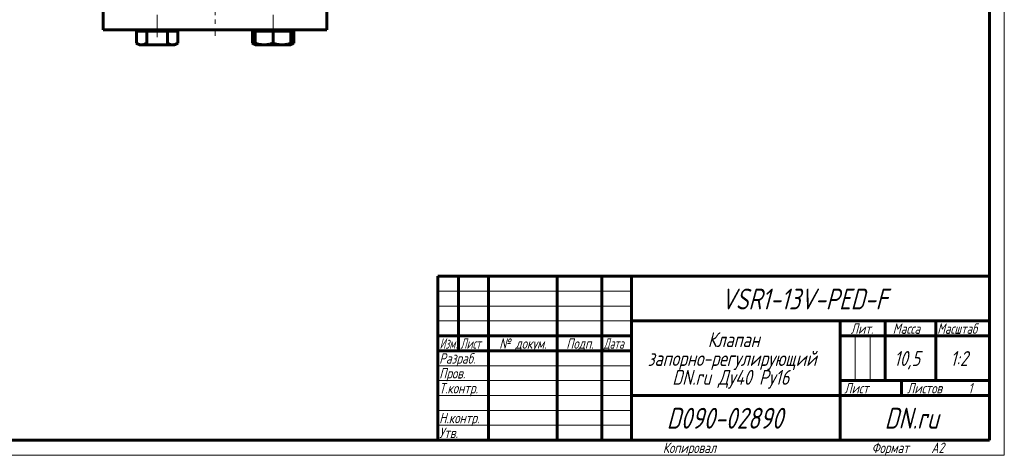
# Model space of a CAD drawing. Header units: millimetres. Extents: x 0 to 594, y 0 to 420.
# Tile 9 of 21: x 264 to 594, y 0 to 146. Entities that reach past the tile are written whole.
import ezdxf

# ---------------------------------------------------------------- set-up
doc = ezdxf.new("R2010")
doc.units = ezdxf.units.MM
for name, pattern in [('K5LT-1', [0]), ('K5LT_AXLED', [12, 7.5, -1.5, 1.5, -1.5]), ('K5LT_BASIC', [0]), ('K5LT_THIN', [0])]:
    doc.linetypes.add(name, pattern=pattern)
doc.layers.add('Системный слой (1)', color=251, linetype='Continuous', true_color=0x6c6c6c)
doc.styles.add('KTEXTSTYLE', font='txt', dxfattribs={"width": 0.96, "height": 5})

# ---------------------------------------------------------------- blocks, each defined once
blk = doc.blocks.new('U31')
at = {"layer": 'Системный слой (1)', "color": 143, "linetype": 'K5LT_BASIC', "lineweight": 60, "true_color": 0x33acca}
for p, q in [((341.85, 138.18), (342.16, 138.02)), ((342.16, 138.02), (342.47, 137.88)), ((342.47, 137.88), (342.78, 137.77))]:
    blk.add_line(p, q, dxfattribs=at)
blk = doc.blocks.new('U32')
at = {"layer": 'Системный слой (1)', "color": 143, "linetype": 'K5LT_BASIC', "lineweight": 60, "true_color": 0x33acca}
for p, q in [((354.78, 137.77), (355.09, 137.88)), ((355.09, 137.88), (355.4, 138.02)), ((355.4, 138.02), (355.71, 138.18))]:
    blk.add_line(p, q, dxfattribs=at)
blk = doc.blocks.new('U200')
at = {"color": 7, "linetype": 'K5LT_THIN', "lineweight": 18, "true_color": 0xffffff}
for p, q in [((594, 420), (594, 0)), ((404, 55), (469, 55)), ((404, 50), (469, 50)), ((404, 45), (469, 45)), ((543.96, 25), (543.96, 40)), ((548.98, 25), (548.98, 40)), ((404, 30), (469, 30)), ((404, 25), (469, 25)), ((404, 20), (469, 20)), ((404, 15), (469, 15)), ((404, 10), (469, 10)), ((594, 0), (0, 0))]:
    blk.add_line(p, q, dxfattribs=at)
at = {"color": 143, "linetype": 'K5LT_BASIC', "lineweight": 60, "true_color": 0x33acca}
for p, q in [((589, 415), (589, 5)), ((404, 60), (589, 60)), ((404, 5), (404, 60)), ((411, 35), (411, 60)), ((421, 5), (421, 60)), ((444, 5), (444, 60)), ((459, 5), (459, 60)), ((469, 5), (469, 60)), ((469, 45), (589, 45)), ((539, 5), (539, 45)), ((554, 25), (554, 45)), ((571, 25), (571, 45)), ((404, 40), (469, 40)), ((539, 40), (554, 40)), ((554, 40), (589, 40)), ((404, 35), (469, 35)), ((539, 25), (589, 25)), ((559.57, 20), (559.57, 25)), ((469, 20), (539, 20)), ((539, 20), (589, 20)), ((589, 5), (20, 5))]:
    blk.add_line(p, q, dxfattribs=at)
at = {"color": 7, "attachment_point": 1, "style": 'KTEXTSTYLE'}
for s, insert, char_height in [('\\fArial|b0|c204|p34;\\H5.0;\\W1.000;\\Q15;\\fGOST Type AU|b0|i0|c204|p34;\\Q15;\\W0.960;\\H7.00;VSR1-13V-PED-F', (499.02, 55.86), 7), ('\\fArial|b0|c204|p34;\\H5.0;\\W1.000;\\Q15;\\fGOST Type AU|b0|i0|c204|p34;\\Q15;\\W0.960;\\H3.50;Лит.', (542.47, 44.18), 3.5), ('\\fArial|b0|c204|p34;\\H5.0;\\W1.000;\\Q15;\\fGOST Type AU|b0|i0|c204|p34;\\Q15;\\W0.960;\\H3.50;Масса', (556.58, 44.18), 3.5), ('\\fArial|b0|c204|p34;\\H5.0;\\W1.000;\\Q15;\\fGOST Type AU|b0|i0|c204|p34;\\Q15;\\W0.926;\\H3.50;Масштаб', (571.52, 44.18), 3.5), ('\\fArial|b0|c204|p34;\\H5.0;\\W1.000;\\Q15;\\fGOST Type AU|b0|i0|c204|p34;\\Q15;\\W0.960;Клапан', (494.56, 41.21), 5), ('\\fArial|b0|c204|p34;\\H5.0;\\W1.000;\\Q15;\\fGOST Type AU|b0|i0|c204|p34;\\Q15;\\W0.786;\\H3.50;Изм.', (404.62, 39.18), 3.5), ('\\fArial|b0|c204|p34;\\H5.0;\\W1.000;\\Q15;\\fGOST Type AU|b0|i0|c204|p34;\\Q15;\\W0.800;\\H3.50;Лист', (411.61, 39.18), 3.5), ('\\fArial|b0|c204|p34;\\H5.0;\\W1.000;\\Q15;\\fGOST Type AU|b0|i0|c204|p34;\\Q15;\\W0.960;\\H3.50;№ докум.', (424.63, 39.18), 3.5), ('\\fArial|b0|c204|p34;\\H5.0;\\W1.000;\\Q15;\\fGOST Type AU|b0|i0|c204|p34;\\Q15;\\W0.960;\\H3.50;Подп.', (447.1, 39.18), 3.5), ('\\fArial|b0|c204|p34;\\H5.0;\\W1.000;\\Q15;\\fGOST Type AU|b0|i0|c204|p34;\\Q15;\\W0.800;\\H3.50;Дата', (459.61, 39.18), 3.5), ('\\fArial|b0|c204|p34;\\H5.0;\\W1.000;\\Q15;\\fGOST Type AU|b0|i0|c204|p34;\\Q15;\\W0.960;\\H3.50;Разраб.', (404.5, 34.18), 3.5), ('\\fArial|b0|c204|p34;\\H5.0;\\W1.000;\\Q15;\\fGOST Type AU|b0|i0|c204|p34;\\Q15;\\W0.960;запорно-регулирующий', (474.38, 34.9), 5), ('\\fArial|b0|c204|p34;\\H5.0;\\W1.000;\\Q15;\\fGOST Type AU|b0|i0|c204|p34;\\Q15;\\W0.960;10,5', (557.03, 34.9), 5), ('\\fArial|b0|c204|p34;\\H5.0;\\W1.000;\\Q15;\\fGOST Type AU|b0|i0|c204|p34;\\Q15;\\W0.960;{\\c16737820;1:2}', (575.92, 34.9), 5), ('\\fArial|b0|c204|p34;\\H5.0;\\W1.000;\\Q15;\\fGOST Type AU|b0|i0|c204|p34;\\Q15;\\W0.960;\\H3.50;Пров.', (404.5, 29.18), 3.5), ('\\fArial|b0|c204|p34;\\H5.0;\\W1.000;\\Q15;\\fGOST Type AU|b0|i0|c204|p34;\\Q15;\\W0.960;DN.ru Ду40 Ру16', (482.65, 28.59), 5), ('\\fArial|b0|c204|p34;\\H5.0;\\W1.000;\\Q15;\\fGOST Type AU|b0|i0|c204|p34;\\Q15;\\W0.960;\\H3.50;Т.контр.', (404.5, 24.18), 3.5), ('\\fArial|b0|c204|p34;\\H5.0;\\W1.000;\\Q15;\\fGOST Type AU|b0|i0|c204|p34;\\Q15;\\W0.960;\\H3.50;Лист', (540.32, 24.18), 3.5), ('\\fArial|b0|c204|p34;\\H5.0;\\W1.000;\\Q15;\\fGOST Type AU|b0|i0|c204|p34;\\Q15;\\W0.960;\\H3.50;Листов', (561.36, 24.18), 3.5), ('\\fArial|b0|c204|p34;\\H5.0;\\W1.000;\\Q15;\\fGOST Type AU|b0|i0|c204|p34;\\Q15;\\W0.960;\\H3.50;1', (581.91, 24.18), 3.5), ('\\fArial|b0|c204|p34;\\H5.0;\\W1.000;\\Q15;\\fGOST Type AU|b0|i0|c204|p34;\\Q15;\\W0.960;\\H3.50;Н.контр.', (404.5, 14.18), 3.5), ('\\fArial|b0|c204|p34;\\H5.0;\\W1.000;\\Q15;\\fGOST Type AU|b0|i0|c204|p34;\\Q15;\\W0.960;\\H7.00;D090-02890', (480.78, 15.86), 7), ('\\fArial|b0|c204|p34;\\H5.0;\\W1.000;\\Q15;\\fGOST Type AU|b0|i0|c204|p34;\\Q15;\\W0.960;\\H7.00;DN.ru', (553.84, 15.86), 7), ('\\fArial|b0|c204|p34;\\H5.0;\\W1.000;\\Q15;\\fGOST Type AU|b0|i0|c204|p34;\\Q15;\\W0.960;\\H3.50;Утв.', (404.5, 9.18), 3.5), ('\\fArial|b0|c204|p34;\\H5.0;\\W1.000;\\Q15;\\fGOST Type AU|b0|i0|c204|p34;\\Q15;\\W0.960;\\H3.50;Копировал', (479.5, 4.18), 3.5), ('\\fArial|b0|c204|p34;\\H5.0;\\W1.000;\\Q15;\\fGOST Type AU|b0|i0|c204|p34;\\Q15;\\W0.960;\\H3.50;Формат', (549.5, 4.18), 3.5), ('\\fArial|b0|c204|p34;\\H5.0;\\W1.000;\\Q15;\\fGOST Type AU|b0|i0|c204|p34;\\Q15;\\W0.960;\\H3.50;A2', (569.5, 4.18), 3.5)]:
    blk.add_mtext(s, dxfattribs=dict(at, insert=insert, char_height=char_height))

msp = doc.modelspace()

# ---------------------------------------------------------------- linework, layer by layer
at = {"layer": 'Системный слой (1)', "color": 30, "linetype": 'K5LT_AXLED', "lineweight": 18, "true_color": 0xff8000}
for p, q in [((309.8876, 140.244), (309.8876, 177.144)), ((348.7784, 140.244), (348.7784, 177.144)), ((329.333, 155.144), (329.333, 140.644))]:
    msp.add_line(p, q, dxfattribs=at)
at = {"layer": 'Системный слой (1)', "color": 143, "linetype": 'K5LT_BASIC', "lineweight": 60, "true_color": 0x33acca}
for p, q in [((291.833, 142.644), (291.833, 150.144)), ((366.833, 142.644), (366.833, 150.144)), ((291.833, 142.644), (366.833, 142.644)), ((302.9594, 142.244), (304.6914, 142.244)), ((302.9594, 142.244), (302.9594, 138.1799)), ((303.8876, 142.644), (303.8876, 142.244)), ((303.8876, 142.644), (303.8876, 142.244)), ((304.6914, 142.244), (306.4235, 142.244)), ((306.4235, 142.244), (309.8876, 142.244)), ((306.4235, 142.244), (306.4235, 138.1799)), ((309.8876, 142.244), (313.3517, 142.244)), ((313.3517, 142.244), (313.3517, 138.1799)), ((313.3517, 142.244), (315.0837, 142.244)), ((315.0837, 142.244), (316.8158, 142.244)), ((315.8876, 142.644), (315.8876, 142.244)), ((316.8158, 142.244), (316.8158, 138.1799)), ((341.8502, 142.244), (341.8502, 138.1799)), ((341.8502, 142.244), (342.7784, 142.244)), ((342.7784, 142.644), (342.7784, 142.244)), ((342.7784, 142.244), (345.7784, 142.244)), ((342.7784, 142.244), (342.7784, 138.1799)), ((345.7784, 142.244), (348.7784, 142.244)), ((348.7784, 142.244), (348.7784, 138.1799)), ((348.7784, 142.244), (351.7784, 142.244)), ((351.7784, 142.244), (354.7784, 142.244)), ((354.7784, 142.644), (354.7784, 142.244)), ((354.7784, 142.244), (354.7784, 138.1799)), ((354.7784, 142.244), (355.7067, 142.244)), ((355.7067, 142.244), (355.7067, 138.1799)), ((302.9594, 138.1799), (303.8876, 137.644)), ((303.8876, 137.644), (304.6914, 137.644)), ((304.6914, 137.644), (309.8876, 137.644)), ((309.8876, 137.644), (315.0837, 137.644)), ((315.0837, 137.644), (315.8876, 137.644)), ((316.8158, 138.1799), (315.8876, 137.644)), ((341.8502, 138.1799), (342.7784, 137.644)), ((342.7784, 137.644), (342.7784, 138.1799)), ((342.7784, 137.644), (345.7784, 137.644)), ((345.7784, 137.644), (351.7784, 137.644)), ((351.7784, 137.644), (354.7784, 137.644)), ((354.7784, 138.1799), (354.7784, 137.644)), ((355.7067, 138.1799), (354.7784, 137.644))]:
    msp.add_line(p, q, dxfattribs=at)
for points, knots in [([(302.9594, 138.1799), (303.0747, 138.1133), (303.2529, 138.0181), (303.4953, 137.9073), (303.7082, 137.8225), (303.9447, 137.7457), (304.2071, 137.6846), (304.4556, 137.6509), (304.6179, 137.644), (304.6914, 137.644)], [0, 0, 0, 0, 2.04811613, 3.14539177, 4.2420772, 5.75149837, 7.23073793, 8.74733889, 10, 10, 10, 10]), ([(304.6914, 137.644), (304.7716, 137.644), (304.9285, 137.6513), (305.1791, 137.6854), (305.453, 137.7487), (305.7204, 137.8384), (306.0483, 137.9758), (306.2714, 138.0921), (306.4235, 138.1799)], [0, 0, 0, 0, 1.2286886, 2.40797336, 3.8571296, 5.46193539, 6.56897438, 9, 9, 9, 9]), ([(313.3517, 138.1799), (313.467, 138.1133), (313.6452, 138.0181), (313.8876, 137.9073), (314.1005, 137.8225), (314.337, 137.7457), (314.5994, 137.6846), (314.8479, 137.6509), (315.0102, 137.644), (315.0837, 137.644)], [0, 0, 0, 0, 2.04811613, 3.14539177, 4.2420772, 5.75149837, 7.23073793, 8.74733889, 10, 10, 10, 10]), ([(315.0837, 137.644), (315.1639, 137.644), (315.3208, 137.6513), (315.5714, 137.6854), (315.8453, 137.7487), (316.1127, 137.8384), (316.4406, 137.9758), (316.6637, 138.0921), (316.8158, 138.1799)], [0, 0, 0, 0, 1.2286886, 2.40797336, 3.8571296, 5.46193539, 6.56897438, 9, 9, 9, 9]), ([(342.7784, 138.1799), (342.9782, 138.1133), (343.2868, 138.0181), (343.7067, 137.9073), (344.0112, 137.8373), (344.3532, 137.7696), (344.7445, 137.7077), (345.176, 137.6633), (345.5248, 137.6463), (345.7146, 137.644), (345.7784, 137.644)], [0, 0, 0, 0, 2.25292775, 3.45993095, 4.66628492, 5.61661269, 7.21890695, 8.94425936, 10.3090089, 11, 11, 11, 11]), ([(345.7784, 137.644), (345.9172, 137.644), (346.189, 137.6513), (346.6231, 137.6854), (347.0975, 137.7487), (347.492, 137.8251), (347.9206, 137.9241), (348.3093, 138.0292), (348.6409, 138.134), (348.7784, 138.1799)], [0, 0, 0, 0, 1.36520955, 2.67552596, 4.28569956, 6.0688171, 6.61385763, 8.58985194, 10, 10, 10, 10]), ([(348.7784, 138.1799), (348.9782, 138.1133), (349.2868, 138.0181), (349.7067, 137.9073), (350.0112, 137.8373), (350.3532, 137.7696), (350.7445, 137.7077), (351.176, 137.6633), (351.5248, 137.6463), (351.7146, 137.644), (351.7784, 137.644)], [0, 0, 0, 0, 2.25292775, 3.45993095, 4.66628492, 5.61661269, 7.21890695, 8.94425936, 10.3090089, 11, 11, 11, 11]), ([(351.7784, 137.644), (351.9172, 137.644), (352.189, 137.6513), (352.6231, 137.6854), (353.0975, 137.7487), (353.492, 137.8251), (353.9206, 137.9241), (354.3093, 138.0292), (354.6409, 138.134), (354.7784, 138.1799)], [0, 0, 0, 0, 1.36520955, 2.67552596, 4.28569956, 6.0688171, 6.61385763, 8.58985194, 10, 10, 10, 10])]:
    msp.add_open_spline(points, degree=3, knots=knots, dxfattribs=at)
at = {"layer": 'Системный слой (1)', "color": 7, "linetype": 'K5LT-1'}
for points, knots in [([(306.4235, 138.1799), (306.4968, 138.1587), (306.6879, 138.1048), (307.0572, 138.0077), (307.5714, 137.8885), (308.1101, 137.7885), (308.6119, 137.7187), (308.9653, 137.683), (309.2486, 137.6629), (309.4617, 137.652), (309.6749, 137.6454), (309.8168, 137.644), (309.8876, 137.644)], [0, 0, 0, 0, 1.43286195, 3.72544107, 7.16430976, 11.33828068, 14.00371051, 16.66914034, 18.00185526, 19.33457017, 20.66728509, 22, 22, 22, 22]), ([(309.8876, 137.644), (309.9842, 137.644), (310.1779, 137.6467), (310.4689, 137.6589), (310.7589, 137.679), (311.1212, 137.714), (311.5546, 137.7715), (312.1336, 137.8736), (312.7333, 138.0089), (313.1625, 138.1253), (313.3517, 138.1799)], [0, 0, 0, 0, 1.81846407, 3.63692813, 5.4553922, 7.27385627, 10.46569137, 13.65752648, 18.30421618, 22, 22, 22, 22])]:
    msp.add_open_spline(points, degree=3, knots=knots, dxfattribs=at)

# ---------------------------------------------------------------- block references
msp.add_blockref('U200', (0, 0))
at = {"layer": 'Системный слой (1)'}
for name in ['U31', 'U32']:
    msp.add_blockref(name, (0, 0), dxfattribs=at)

doc.saveas('drawing.dxf')
